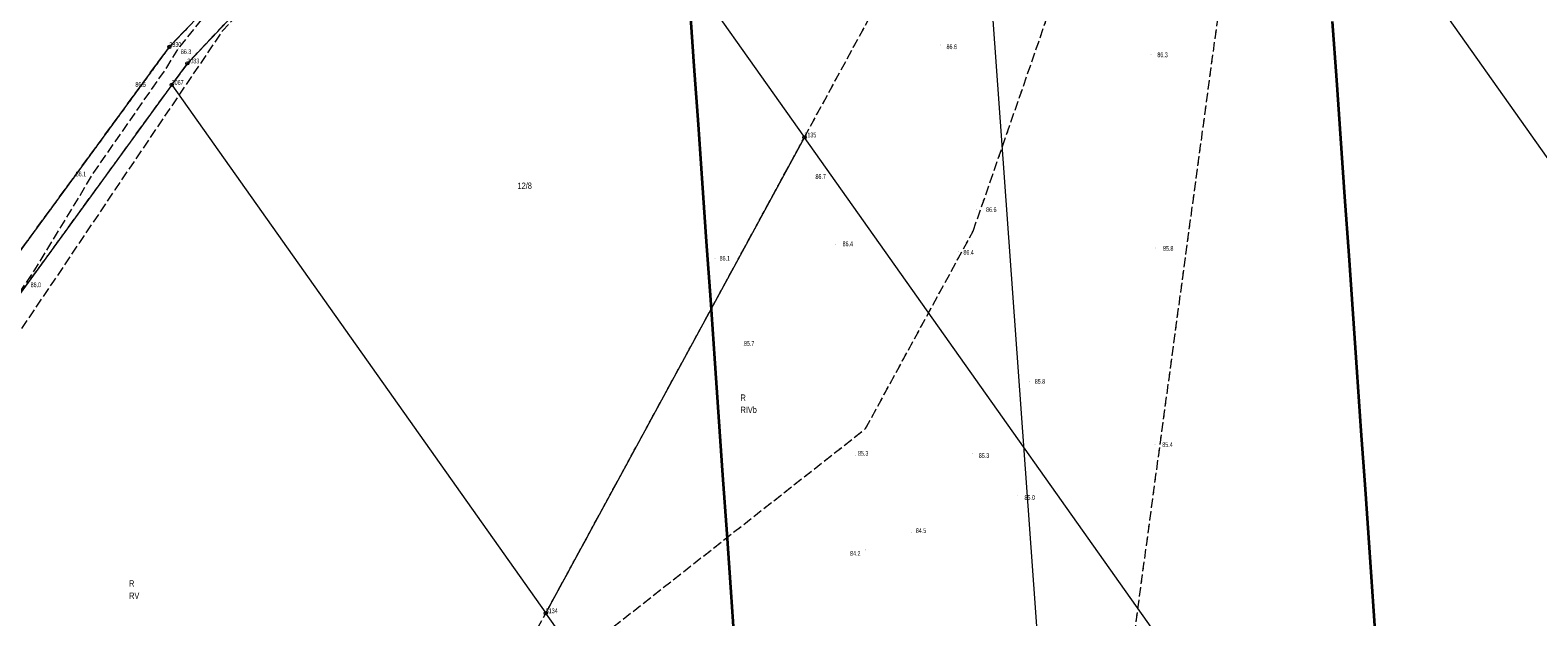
# Model space of a CAD drawing. Header units: metres. Extents: x 6524698 to 6533081, y 5883213 to 5896811.
# Tile 60 of 131: x 6528569 to 6528804, y 5889948 to 5890040. Entities that reach past the tile are written whole.
import ezdxf
from ezdxf.enums import TextEntityAlignment as Align

# ---------------------------------------------------------------- set-up
doc = ezdxf.new("R2010")
doc.units = ezdxf.units.M
for name, pattern in [('mapa zasadnicza$0$1.5_0.5', [2, 1.5, -0.5]), ('mapa zasadnicza$0$219-500', [0]), ('mapa zasadnicza$0$egkk-500', [2, 1.5, -0.5]), ('mapa zasadnicza$0$egug-500', [1, 0.5, -0.5]), ('mapa zasadnicza$0$suep_wn_500', [0])]:
    doc.linetypes.add(name, pattern=pattern)
for name, color, linetype in [('mapa zasadnicza$0$000 Inne (niezydentyfikowane)', 7, 'Continuous'), ('mapa zasadnicza$0$202-punkt graniczny', 7, 'Continuous'), ('mapa zasadnicza$0$202-punkt graniczny-Atr103', 7, 'Continuous'), ('mapa zasadnicza$0$209-oznaczenie konturu klasyfikacyjnego', 7, 'Continuous'), ('mapa zasadnicza$0$210-oznaczenie konturu użytku gruntowego', 7, 'Continuous'), ('mapa zasadnicza$0$211-numer działki ewidencyjnej', 7, 'Continuous'), ('mapa zasadnicza$0$217-kontur klasyfikacyjny', 7, 'Continuous'), ('mapa zasadnicza$0$218-kontur użytku gruntowego', 7, 'Continuous'), ('mapa zasadnicza$0$219-działka ewidencyjna', 7, 'Continuous'), ('mapa zasadnicza$0$jezdnia', 7, 'Continuous'), ('mapa zasadnicza$0$pikieta naturalna', 7, 'Continuous'), ('mapa zasadnicza$0$pikieta naturalna-Atr2', 7, 'Continuous'), ('mapa zasadnicza$0$przewód elektroenergetyczny wysokiego napięcia', 7, 'Continuous')]:
    doc.layers.add(name, color=color, linetype=linetype)
doc.styles.add('mapa zasadnicza$0$STANDARD', font='Working1250', dxfattribs={"width": 0.75})

# ---------------------------------------------------------------- blocks, each defined once
blk = doc.blocks.new('mapa zasadnicza$0$202')
at = {"color": 0, "linetype": 'Continuous', "lineweight": 0}
blk.add_circle((0, 0), 0.25, dxfattribs=at)
blk = doc.blocks.new('mapa zasadnicza$0$PW01')
at = {"linetype": 'Continuous', "lineweight": 13}
h = blk.add_hatch(color=0, dxfattribs=at)
edge = h.paths.add_edge_path()
edge.add_arc((0, 0), 0.045, 0, 360)

msp = doc.modelspace()

# ---------------------------------------------------------------- linework, layer by layer
at = {"layer": 'mapa zasadnicza$0$000 Inne (niezydentyfikowane)', "color": 7, "linetype": 'Continuous', "lineweight": 35, "flags": 128}
for points in [[(6528678.878, 5889943.011), (6528678.239, 5889952.152), (6528677.6, 5889961.294), (6528676.961, 5889970.436), (6528676.322, 5889979.578), (6528675.683, 5889988.72), (6528675.044, 5889997.861), (6528674.405, 5890007.003), (6528673.766, 5890016.145), (6528673.127, 5890025.287), (6528672.488, 5890034.429), (6528671.849, 5890043.57)], [(6528772.245, 5890041.402), (6528772.884, 5890032.26), (6528773.523, 5890023.118), (6528774.162, 5890013.976), (6528774.801, 5890004.835), (6528775.44, 5889995.693), (6528776.079, 5889986.551), (6528776.718, 5889977.409), (6528777.357, 5889968.267), (6528777.996, 5889959.126), (6528778.635, 5889949.984), (6528779.274, 5889940.842)]]:
    msp.add_lwpolyline(points, dxfattribs=at)
at = {"layer": 'mapa zasadnicza$0$217-kontur klasyfikacyjny', "color": 92, "linetype": 'mapa zasadnicza$0$egkk-500', "lineweight": 18, "flags": 128}
for points in [[(6528716.09, 5890008.64), (6528783.75, 5890204.1)], [(6528620.93, 5890064.17), (6528593.22, 5890034.86)], [(6528689.7, 5890023.29), (6528708.79, 5890058.37)], [(6528755.94, 5890054.04), (6528739.61, 5889933.47)], [(6528590.4, 5890037.44), (6528593.2, 5890040.39)], [(6528563.79, 5890001.08), (6528590.4, 5890037.44)], [(6528593.22, 5890034.86), (6528590.77, 5890031.5)], [(6528590.77, 5890031.5), (6528567.05, 5889998.88)], [(6528649.26, 5889948.87), (6528689.7, 5890023.29)], [(6528699.26, 5889977.74), (6528716.09, 5890008.64)], [(6528639.33, 5889930.62), (6528699.26, 5889977.74)], [(6528639.33, 5889930.62), (6528649.26, 5889948.87)]]:
    msp.add_lwpolyline(points, dxfattribs=at)
at = {"layer": 'mapa zasadnicza$0$218-kontur użytku gruntowego', "color": 3, "linetype": 'mapa zasadnicza$0$egug-500', "lineweight": 18, "flags": 128}
for points in [[(6528716.09, 5890008.64), (6528783.75, 5890204.1)], [(6528620.93, 5890064.17), (6528593.22, 5890034.86)], [(6528689.7, 5890023.29), (6528708.79, 5890058.37)], [(6528755.94, 5890054.04), (6528739.61, 5889933.47)], [(6528593.2, 5890040.39), (6528590.4, 5890037.44)], [(6528590.4, 5890037.44), (6528563.79, 5890001.08)], [(6528593.22, 5890034.86), (6528590.77, 5890031.5)], [(6528590.77, 5890031.5), (6528567.05, 5889998.88)], [(6528649.26, 5889948.87), (6528689.7, 5890023.29)], [(6528699.26, 5889977.74), (6528716.09, 5890008.64)], [(6528639.33, 5889930.62), (6528699.26, 5889977.74)], [(6528639.33, 5889930.62), (6528649.26, 5889948.87)]]:
    msp.add_lwpolyline(points, dxfattribs=at)
at = {"layer": 'mapa zasadnicza$0$219-działka ewidencyjna', "color": 7, "linetype": 'mapa zasadnicza$0$219-500', "lineweight": 18, "flags": 128}
for points in [[(6528711.87, 5890152.85), (6528845.15, 5889964.55)], [(6528644.79, 5890086.72), (6528689.7, 5890023.29)], [(6528590.4, 5890037.44), (6528618.24, 5890066.77)], [(6528593.22, 5890034.86), (6528620.93, 5890064.17)], [(6528563.79, 5890001.08), (6528590.4, 5890037.44)], [(6528590.77, 5890031.5), (6528593.22, 5890034.86)], [(6528590.77, 5890031.5), (6528567.05, 5889998.88)], [(6528590.77, 5890031.5), (6528649.26, 5889948.87)], [(6528649.26, 5889948.87), (6528689.7, 5890023.29)], [(6528760.85, 5889922.74), (6528689.7, 5890023.29)], [(6528692.56, 5889887.69), (6528649.26, 5889948.87)]]:
    msp.add_lwpolyline(points, dxfattribs=at)
at = {"layer": 'mapa zasadnicza$0$jezdnia', "color": 7, "linetype": 'mapa zasadnicza$0$1.5_0.5', "lineweight": 18, "flags": 128}
msp.add_lwpolyline([(6528488.71, 5889875.76), (6528485.33, 5889878.04), (6528508.1, 5889912.7), (6528523.92, 5889938.29), (6528532.84, 5889949.75), (6528552.11, 5889976.94), (6528569.39, 5890002.59), (6528578.59, 5890017.78), (6528590.02, 5890034.23), (6528591.86, 5890037.23), (6528602.96, 5890051.02), (6528617.54, 5890066.41), (6528618.65, 5890067.59), (6528626.38, 5890075.23), (6528628.27, 5890076.76), (6528716.92, 5890167.22), (6528719.37, 5890165.4), (6528643.06, 5890086.71), (6528620.1, 5890064.08), (6528606.32, 5890048.07), (6528598.74, 5890040), (6528581.9, 5890015.11), (6528572.27, 5890000.79), (6528555.06, 5889975.35), (6528535.49, 5889947.79), (6528526.42, 5889934.67), (6528511, 5889910.5)], close=True, dxfattribs=at)
at = {"layer": 'mapa zasadnicza$0$przewód elektroenergetyczny wysokiego napięcia', "color": 1, "linetype": 'mapa zasadnicza$0$suep_wn_500', "lineweight": 18, "flags": 128}
msp.add_lwpolyline([(6528715.53, 5890092.34), (6528741.23, 5889735.54)], dxfattribs=at)

# ---------------------------------------------------------------- block references
at = {"layer": 'mapa zasadnicza$0$202-punkt graniczny', "color": 7, "linetype": 'Continuous', "lineweight": 18}
for p in [(6528590.4, 5890037.44), (6528593.22, 5890034.86), (6528590.77, 5890031.5), (6528689.7, 5890023.29), (6528649.26, 5889948.87)]:
    msp.add_blockref('mapa zasadnicza$0$202', p, dxfattribs=at)
at = {"layer": 'mapa zasadnicza$0$pikieta naturalna', "color": 7, "linetype": 'Continuous', "lineweight": 13}
for p in [(6528710.92, 5890037.73), (6528591.86, 5890037.23), (6528743.89, 5890036.2), (6528588.07, 5890031.25), (6528578.59, 5890017.78), (6528691.43, 5890016.8), (6528716.65, 5890012.04), (6528675.72, 5890004.34), (6528694.55, 5890006.58), (6528713.78, 5890005.45), (6528744.53, 5890005.99), (6528680.25, 5889990.69), (6528724.87, 5889985.16), (6528715.97, 5889973.79), (6528744.51, 5889975.27), (6528697.62, 5889973.51), (6528722.97, 5889967.22), (6528706.49, 5889961.51), (6528699.27, 5889958.76)]:
    msp.add_blockref('mapa zasadnicza$0$PW01', p, dxfattribs=at)

# ---------------------------------------------------------------- texts
at = {"layer": 'mapa zasadnicza$0$202-punkt graniczny-Atr103', "color": 7, "style": 'mapa zasadnicza$0$STANDARD', "width": 0.667}
for s, p in [('3830', (6528590.4, 5890037.44)), ('3083', (6528593.22, 5890034.86)), ('3067', (6528590.77, 5890031.5)), ('3135', (6528689.7, 5890023.29)), ('3134', (6528649.26, 5889948.87))]:
    msp.add_text(s, height=0.75, dxfattribs=at).set_placement(p)
at = {"layer": 'mapa zasadnicza$0$209-oznaczenie konturu klasyfikacyjnego', "color": 3, "linetype": 'Continuous', "lineweight": 18, "style": 'mapa zasadnicza$0$STANDARD', "width": 0.79}
for s, p in [('RIVb', (6528679.71, 5889981.18)), ('RV', (6528584.11, 5889952.11))]:
    msp.add_text(s, height=1, dxfattribs=at).set_placement(p, align=Align.TOP_LEFT)
at = {"layer": 'mapa zasadnicza$0$210-oznaczenie konturu użytku gruntowego', "color": 3, "linetype": 'Continuous', "lineweight": 18, "style": 'mapa zasadnicza$0$STANDARD', "width": 0.79}
for p in [(6528679.71, 5889982.08), (6528584.11, 5889953.01)]:
    msp.add_text('R', height=1, dxfattribs=at).set_placement(p)
at = {"layer": 'mapa zasadnicza$0$211-numer działki ewidencyjnej', "color": 7, "linetype": 'Continuous', "lineweight": 18, "style": 'mapa zasadnicza$0$STANDARD', "width": 0.79}
msp.add_text('12/8', height=1, dxfattribs=at).set_placement((6528644.85, 5890015.22))
at = {"layer": 'mapa zasadnicza$0$pikieta naturalna-Atr2', "color": 7, "style": 'mapa zasadnicza$0$STANDARD', "width": 0.667}
for s, p in [('86.6', (6528711.92, 5890037.09)), ('86.3', (6528744.89, 5890035.82)), ('86.5', (6528585.09, 5890031.19)), ('86.1', (6528575.76, 5890017.19)), ('86.7', (6528691.43, 5890016.8)), ('86.6', (6528718.11, 5890011.62)), ('86.4', (6528695.67, 5890006.26)), ('86.1', (6528676.44, 5890004)), ('86.4', (6528714.56, 5890004.94)), ('85.8', (6528745.77, 5890005.55)), ('86.0', (6528568.71, 5889999.86)), ('85.7', (6528680.25, 5889990.69)), ('85.8', (6528725.72, 5889984.75)), ('85.3', (6528698.08, 5889973.5)), ('85.3', (6528716.97, 5889973.16)), ('85.4', (6528745.66, 5889974.85)), ('85.0', (6528724.11, 5889966.59)), ('84.5', (6528707.12, 5889961.42)), ('84.2', (6528696.84, 5889957.85))]:
    msp.add_text(s, height=0.75, dxfattribs=at).set_placement(p)
msp.add_text('86.3', height=0.75, dxfattribs=at).set_placement((6528592.2, 5890037.07), align=Align.TOP_LEFT)

doc.saveas('drawing.dxf')
